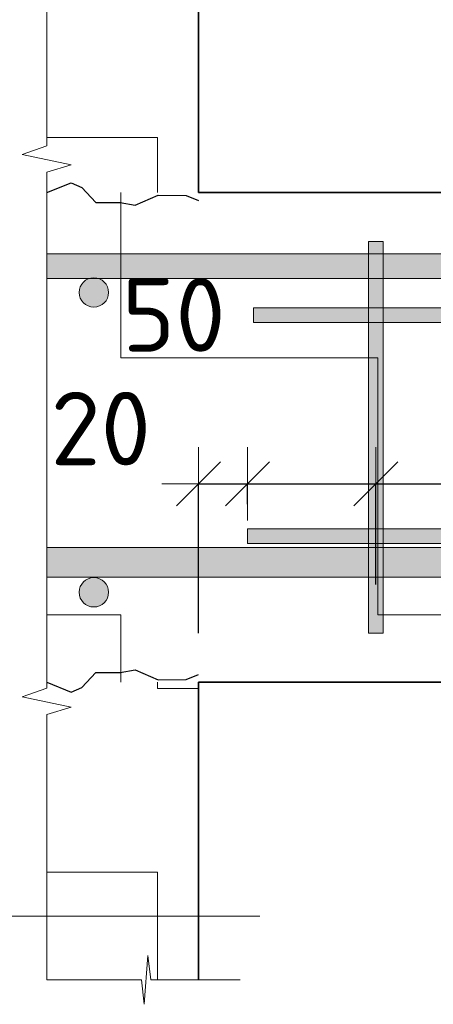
# Model space of a CAD drawing. Header units: metres. Extents: x -38 to 97, y -15 to 21.
# Tile 76 of 233: x 76.819 to 76.988, y 3.096 to 3.498. Entities that reach past the tile are written whole.
import ezdxf

# ---------------------------------------------------------------- set-up
doc = ezdxf.new("R2010")
doc.units = ezdxf.units.M
doc.header["$PDMODE"] = 65
for name, color, linetype, lineweight in [('XR$3$Размерная линия (1)', 7, 'Continuous', 13), ('XR$4$Размерная линия (1)', 7, 'Continuous', 13), ('XR$6$Размерная линия (1)', 7, 'Continuous', 13)]:
    doc.layers.add(name, color=color, linetype=linetype, lineweight=lineweight)
doc.styles.add('ISOCPEUR', font='txt')
doc.dimstyles.new('DIMSTYLE_23', dxfattribs={"dimtxt": 0.03, "dimasz": 0.03, "dimexe": 0, "dimexo": 0, "dimgap": 0.015, "dimtad": 2, "dimdec": 0, "dimlfac": 1000, "dimrnd": 5, "dimzin": 12, "dimdsep": 46, "dimtxsty": 'ISOCPEUR', "dimblk1": 'ALL_ML_STRICH', "dimblk2": 'ALL_ML_STRICH', "dimsah": 1, "dimcen": 0, "dimclrd": 7, "dimclre": 256, "dimclrt": 7, "dimadec": 0, "dimazin": 0, "dimtfac": 1, "dimtdec": 0, "dimtix": 1, "dimtmove": 2, "dimatfit": 3, "dimfxl": 0, "dimtvp": 1.2, "dimtzin": 0, "dimlwd": 0, "dimlwe": -3, "dimarcsym": 0})
doc.dimstyles.new('DIMSTYLE_24', dxfattribs={"dimtxt": 0.03, "dimasz": 0.03, "dimexe": 0, "dimexo": 0, "dimgap": 0.015, "dimtad": 2, "dimdec": 0, "dimlfac": 1000, "dimrnd": 5, "dimzin": 12, "dimdsep": 46, "dimtxsty": 'ISOCPEUR', "dimblk1": 'ALL_ML_STRICH', "dimblk2": 'ALL_ML_STRICH', "dimsah": 1, "dimcen": 0, "dimclrd": 7, "dimclre": 256, "dimclrt": 7, "dimadec": 0, "dimazin": 0, "dimtfac": 1, "dimtdec": 0, "dimtix": 1, "dimtmove": 2, "dimatfit": 3, "dimfxl": 0, "dimtzin": 0, "dimlwd": 0, "dimlwe": -3, "dimarcsym": 0})
pattern_1 = [(0, (0.15, 0.15), (0.075, 0.075), [0.075, -0.075]), (90, (0.15, 0.15), (-0.075, 0.075), [0.075, -0.075])]
pattern_2 = [(0, (0.21, 0.21), (0.105, 0.105), [0.105, -0.105]), (90, (0.21, 0.21), (-0.105, 0.105), [0.105, -0.105])]

# ---------------------------------------------------------------- blocks, each defined once
blk = doc.blocks.new('ЭЛЕМЕНТ_УЗОРА_9')
at = {"color": 7, "linetype": 'Continuous', "lineweight": 13, "transparency": 33554687}
for points in [[(76.82986, 3.32759), (76.82986, 3.43592), (76.83986, 3.43902), (76.81986, 3.44323), (76.82986, 3.44678), (76.82986, 3.54913)], [(76.82986, 3.10605), (76.82986, 3.21438), (76.83986, 3.21748), (76.81986, 3.22169), (76.82986, 3.22524), (76.82986, 3.32759)]]:
    blk.add_lwpolyline(points, dxfattribs=at)
blk = doc.blocks.new('СЛОЖНЫЙ_ОБЪЕКТ_30')
at = {"linetype": 'Continuous', "lineweight": 13, "transparency": 33554687}
blk.add_hatch(color=7, dxfattribs=at).paths.add_polyline_path([(77.27536, 3.27059), (76.82986, 3.27059), (76.82986, 3.28259), (77.27536, 3.28259)], flags=16)
at = {"color": 7, "linetype": 'Continuous', "lineweight": 13, "transparency": 33554687}
blk.add_lwpolyline([(77.27536, 3.27059), (76.82986, 3.27059), (76.82986, 3.28259), (77.27536, 3.28259), (77.27536, 3.27059)], close=True, dxfattribs=at)
blk = doc.blocks.new('СЛОЖНЫЙ_ОБЪЕКТ_31')
at = {"linetype": 'Continuous', "lineweight": 13, "transparency": 33554687}
blk.add_hatch(color=7, dxfattribs=at).paths.add_polyline_path([(77.27536, 3.39259), (76.82986, 3.39259), (76.82986, 3.40259), (77.27536, 3.40259)], flags=16)
at = {"color": 7, "linetype": 'Continuous', "lineweight": 13, "transparency": 33554687}
blk.add_lwpolyline([(77.27536, 3.39259), (76.82986, 3.39259), (76.82986, 3.40259), (77.27536, 3.40259), (77.27536, 3.39259)], close=True, dxfattribs=at)
blk = doc.blocks.new('ЭЛЕМЕНТ_УЗОРА_12')
at = {"color": 7, "linetype": 'Continuous', "lineweight": 13, "transparency": 33554687}
blk.add_line((76.90886, 3.10605), (76.90886, 3.10605), dxfattribs=at)
blk.add_lwpolyline([(76.82986, 3.10605), (76.86849, 3.10605), (76.8696, 3.09605), (76.8711, 3.11605), (76.87236, 3.10605), (76.90886, 3.10605)], dxfattribs=at)
blk = doc.blocks.new('СЛОЖНЫЙ_ОБЪЕКТ_32')
at = {"linetype": 'Continuous', "lineweight": 13, "true_color": 0xababab, "transparency": 33554687}
blk.add_hatch(color=253, dxfattribs=at).paths.add_polyline_path([(76.9613, 3.24759), (76.9613, 3.40759), (76.9673, 3.40759), (76.9673, 3.24759)], flags=16)
at = {"color": 7, "linetype": 'Continuous', "lineweight": 13, "transparency": 33554687}
blk.add_lwpolyline([(76.9613, 3.24759), (76.9613, 3.40759), (76.9673, 3.40759), (76.9673, 3.24759), (76.9613, 3.24759)], close=True, dxfattribs=at)
blk = doc.blocks.new('СЛОЖНЫЙ_ОБЪЕКТ_36')
at = {"linetype": 'Continuous', "lineweight": 13, "true_color": 0xababab, "transparency": 33554687}
blk.add_hatch(color=253, dxfattribs=at).paths.add_polyline_path([(77.2393, 3.38059), (76.9143, 3.38059), (76.9143, 3.37459), (77.2393, 3.37459)])
at = {"color": 7, "linetype": 'Continuous', "lineweight": 13, "transparency": 33554687}
blk.add_lwpolyline([(77.2393, 3.38059), (76.9143, 3.38059), (76.9143, 3.37459), (77.2393, 3.37459), (77.2393, 3.38059)], close=True, dxfattribs=at)
blk = doc.blocks.new('СЛОЖНЫЙ_ОБЪЕКТ_37')
at = {"linetype": 'Continuous', "lineweight": 13, "true_color": 0xababab, "transparency": 33554687}
blk.add_hatch(color=253, dxfattribs=at).paths.add_polyline_path([(77.23686, 3.29029), (76.91186, 3.29029), (76.91186, 3.28429), (77.23686, 3.28429)])
at = {"color": 7, "linetype": 'Continuous', "lineweight": 13, "transparency": 33554687}
blk.add_lwpolyline([(77.23686, 3.29029), (76.91186, 3.29029), (76.91186, 3.28429), (77.23686, 3.28429), (77.23686, 3.29029)], close=True, dxfattribs=at)
blk = doc.blocks.new('ALL_ML_STRICH')
at = {"color": 0, "linetype": 'ByBlock', "lineweight": -2}
for p, q in [((0, -0.5), (0, 0.5)), ((-0.3, -0.3), (0.3, 0.3)), ((-1, 0), (0.5, 0))]:
    blk.add_line(p, q, dxfattribs=at)
blk = doc.blocks.new('*D189')
at = {"layer": 'DEFPOINTS', "color": 7, "linetype": 'Continuous', "lineweight": 13, "transparency": 33554687}
for p in [(76.89186, 3.30861), (76.91186, 3.28029), (76.89186, 3.22759)]:
    blk.add_point(p, dxfattribs=at)
at = {"layer": 'XR$3$Размерная линия (1)', "color": 9, "linetype": 'Continuous', "lineweight": -2, "true_color": 0xc7c7c7, "transparency": 33554687}
for p, q in [((76.89186, 3.24759), (76.89186, 3.30861)), ((76.91186, 3.30029), (76.91186, 3.30861))]:
    blk.add_line(p, q, dxfattribs=at)
at = {"layer": 'XR$3$Размерная линия (1)', "color": 7, "linetype": 'Continuous', "lineweight": -2, "transparency": 33554687}
blk.add_line((76.89186, 3.30861), (76.91186, 3.30861), dxfattribs=at)
at = {"layer": 'XR$3$Размерная линия (1)', "color": 7, "linetype": 'Continuous', "lineweight": 13, "transparency": 33554687, "xscale": 0.03, "yscale": 0.03, "zscale": 0.03, "rotation": 180}
blk.add_blockref('ALL_ML_STRICH', (76.89186, 3.30861), dxfattribs=at)
at = {"layer": 'XR$3$Размерная линия (1)', "color": 7, "linetype": 'Continuous', "lineweight": 13, "transparency": 33554687, "xscale": 0.03, "yscale": 0.03, "zscale": 0.03}
blk.add_blockref('ALL_ML_STRICH', (76.91186, 3.30861), dxfattribs=at)
at = {"layer": 'XR$3$Размерная линия (1)', "color": 7, "linetype": 'Continuous', "lineweight": 13, "transparency": 33554687, "insert": (76.85189, 3.33123), "char_height": 0.03, "width": 0.06, "attachment_point": 5, "style": 'ISOCPEUR'}
blk.add_mtext('\\A1;{20}', dxfattribs=at)
blk = doc.blocks.new('*D190')
at = {"layer": 'DEFPOINTS', "color": 7, "linetype": 'Continuous', "lineweight": 13, "transparency": 33554687}
for p in [(76.91186, 3.30861), (76.91186, 3.28029), (76.9643, 3.24759)]:
    blk.add_point(p, dxfattribs=at)
at = {"layer": 'XR$3$Размерная линия (1)', "color": 9, "linetype": 'Continuous', "lineweight": -2, "true_color": 0xc7c7c7, "transparency": 33554687}
for p, q in [((76.91186, 3.30029), (76.91186, 3.30861)), ((76.9643, 3.26759), (76.9643, 3.30861))]:
    blk.add_line(p, q, dxfattribs=at)
at = {"layer": 'XR$3$Размерная линия (1)', "color": 7, "linetype": 'Continuous', "lineweight": -2, "transparency": 33554687}
blk.add_line((76.91186, 3.30861), (76.9643, 3.30861), dxfattribs=at)
at = {"layer": 'XR$3$Размерная линия (1)', "color": 7, "linetype": 'Continuous', "lineweight": 13, "transparency": 33554687, "xscale": 0.03, "yscale": 0.03, "zscale": 0.03, "rotation": 180}
blk.add_blockref('ALL_ML_STRICH', (76.91186, 3.30861), dxfattribs=at)
at = {"layer": 'XR$3$Размерная линия (1)', "color": 7, "linetype": 'Continuous', "lineweight": 13, "transparency": 33554687, "xscale": 0.03, "yscale": 0.03, "zscale": 0.03}
blk.add_blockref('ALL_ML_STRICH', (76.9643, 3.30861), dxfattribs=at)
at = {"layer": 'XR$3$Размерная линия (1)', "color": 7, "linetype": 'Continuous', "lineweight": 13, "transparency": 33554687, "insert": (76.88172, 3.37766), "char_height": 0.03, "width": 0.06, "attachment_point": 5, "style": 'ISOCPEUR'}
blk.add_mtext('\\A1;{50}', dxfattribs=at)
blk = doc.blocks.new('*D191')
at = {"layer": 'DEFPOINTS', "color": 7, "linetype": 'Continuous', "lineweight": 13, "transparency": 33554687}
for p in [(76.9643, 3.30861), (76.9643, 3.24759), (77.1893, 3.24759)]:
    blk.add_point(p, dxfattribs=at)
at = {"layer": 'XR$3$Размерная линия (1)', "color": 9, "linetype": 'Continuous', "lineweight": -2, "true_color": 0xc7c7c7, "transparency": 33554687}
for p, q in [((76.9643, 3.26759), (76.9643, 3.30861)), ((77.1893, 3.26759), (77.1893, 3.30861))]:
    blk.add_line(p, q, dxfattribs=at)
at = {"layer": 'XR$3$Размерная линия (1)', "color": 7, "linetype": 'Continuous', "lineweight": -2, "transparency": 33554687}
blk.add_line((76.9643, 3.30861), (77.1893, 3.30861), dxfattribs=at)
at = {"layer": 'XR$3$Размерная линия (1)', "color": 7, "linetype": 'Continuous', "lineweight": 13, "transparency": 33554687, "xscale": 0.03, "yscale": 0.03, "zscale": 0.03, "rotation": 180}
blk.add_blockref('ALL_ML_STRICH', (76.9643, 3.30861), dxfattribs=at)
at = {"layer": 'XR$3$Размерная линия (1)', "color": 7, "linetype": 'Continuous', "lineweight": 13, "transparency": 33554687, "xscale": 0.03, "yscale": 0.03, "zscale": 0.03}
blk.add_blockref('ALL_ML_STRICH', (77.1893, 3.30861), dxfattribs=at)
at = {"layer": 'XR$3$Размерная линия (1)', "color": 7, "linetype": 'Continuous', "lineweight": 13, "transparency": 33554687, "insert": (76.9943, 3.34611), "char_height": 0.03, "width": 0.0015, "attachment_point": 1, "line_spacing_factor": 0.60241, "style": 'ISOCPEUR'}
blk.add_mtext('3х75=225', dxfattribs=at)
blk = doc.blocks.new('ЭЛЕМЕНТ_УЗОРА_22')
at = {"color": 7, "linetype": 'Continuous', "lineweight": 13, "transparency": 33554687}
for points in [[(76.82986, 3.32759), (76.82986, 3.43592), (76.83986, 3.43902), (76.81986, 3.44323), (76.82986, 3.44678), (76.82986, 3.54913)], [(76.82986, 3.10605), (76.82986, 3.21438), (76.83986, 3.21748), (76.81986, 3.22169), (76.82986, 3.22524), (76.82986, 3.32759)]]:
    blk.add_lwpolyline(points, dxfattribs=at)
blk = doc.blocks.new('СЛОЖНЫЙ_ОБЪЕКТ_71')
at = {"linetype": 'Continuous', "lineweight": 13, "transparency": 33554687}
blk.add_hatch(color=7, dxfattribs=at).paths.add_polyline_path([(77.27536, 3.27059), (76.82986, 3.27059), (76.82986, 3.28259), (77.27536, 3.28259)], flags=16)
at = {"color": 7, "linetype": 'Continuous', "lineweight": 13, "transparency": 33554687}
blk.add_lwpolyline([(77.27536, 3.27059), (76.82986, 3.27059), (76.82986, 3.28259), (77.27536, 3.28259), (77.27536, 3.27059)], close=True, dxfattribs=at)
blk = doc.blocks.new('СЛОЖНЫЙ_ОБЪЕКТ_72')
at = {"linetype": 'Continuous', "lineweight": 13, "transparency": 33554687}
blk.add_hatch(color=7, dxfattribs=at).paths.add_polyline_path([(77.27536, 3.39259), (76.82986, 3.39259), (76.82986, 3.40259), (77.27536, 3.40259)], flags=16)
at = {"color": 7, "linetype": 'Continuous', "lineweight": 13, "transparency": 33554687}
blk.add_lwpolyline([(77.27536, 3.39259), (76.82986, 3.39259), (76.82986, 3.40259), (77.27536, 3.40259), (77.27536, 3.39259)], close=True, dxfattribs=at)
blk = doc.blocks.new('ЭЛЕМЕНТ_УЗОРА_25')
at = {"color": 7, "linetype": 'Continuous', "lineweight": 13, "transparency": 33554687}
blk.add_line((76.90886, 3.10605), (76.90886, 3.10605), dxfattribs=at)
blk.add_lwpolyline([(76.82986, 3.10605), (76.86849, 3.10605), (76.8696, 3.09605), (76.8711, 3.11605), (76.87236, 3.10605), (76.90886, 3.10605)], dxfattribs=at)
blk = doc.blocks.new('СЛОЖНЫЙ_ОБЪЕКТ_73')
at = {"linetype": 'Continuous', "lineweight": 13, "true_color": 0xababab, "transparency": 33554687}
blk.add_hatch(color=253, dxfattribs=at).paths.add_polyline_path([(76.9613, 3.24759), (76.9613, 3.40759), (76.9673, 3.40759), (76.9673, 3.24759)], flags=16)
at = {"color": 7, "linetype": 'Continuous', "lineweight": 13, "transparency": 33554687}
blk.add_lwpolyline([(76.9613, 3.24759), (76.9613, 3.40759), (76.9673, 3.40759), (76.9673, 3.24759), (76.9613, 3.24759)], close=True, dxfattribs=at)
blk = doc.blocks.new('СЛОЖНЫЙ_ОБЪЕКТ_77')
at = {"linetype": 'Continuous', "lineweight": 13, "true_color": 0xababab, "transparency": 33554687}
blk.add_hatch(color=253, dxfattribs=at).paths.add_polyline_path([(77.2393, 3.38059), (76.9143, 3.38059), (76.9143, 3.37459), (77.2393, 3.37459)])
at = {"color": 7, "linetype": 'Continuous', "lineweight": 13, "transparency": 33554687}
blk.add_lwpolyline([(77.2393, 3.38059), (76.9143, 3.38059), (76.9143, 3.37459), (77.2393, 3.37459), (77.2393, 3.38059)], close=True, dxfattribs=at)
blk = doc.blocks.new('СЛОЖНЫЙ_ОБЪЕКТ_78')
at = {"linetype": 'Continuous', "lineweight": 13, "true_color": 0xababab, "transparency": 33554687}
blk.add_hatch(color=253, dxfattribs=at).paths.add_polyline_path([(77.23686, 3.29029), (76.91186, 3.29029), (76.91186, 3.28429), (77.23686, 3.28429)])
at = {"color": 7, "linetype": 'Continuous', "lineweight": 13, "transparency": 33554687}
blk.add_lwpolyline([(77.23686, 3.29029), (76.91186, 3.29029), (76.91186, 3.28429), (77.23686, 3.28429), (77.23686, 3.29029)], close=True, dxfattribs=at)
blk = doc.blocks.new('*D462')
at = {"layer": 'DEFPOINTS', "color": 7, "linetype": 'Continuous', "lineweight": 13, "transparency": 33554687}
for p in [(76.89186, 3.30861), (76.91186, 3.28029), (76.89186, 3.22759)]:
    blk.add_point(p, dxfattribs=at)
at = {"layer": 'XR$4$Размерная линия (1)', "color": 9, "linetype": 'Continuous', "lineweight": -2, "true_color": 0xc7c7c7, "transparency": 33554687}
for p, q in [((76.89186, 3.24759), (76.89186, 3.30861)), ((76.91186, 3.30029), (76.91186, 3.30861))]:
    blk.add_line(p, q, dxfattribs=at)
at = {"layer": 'XR$4$Размерная линия (1)', "color": 7, "linetype": 'Continuous', "lineweight": -2, "transparency": 33554687}
blk.add_line((76.89186, 3.30861), (76.91186, 3.30861), dxfattribs=at)
at = {"layer": 'XR$4$Размерная линия (1)', "color": 7, "linetype": 'Continuous', "lineweight": 13, "transparency": 33554687, "xscale": 0.03, "yscale": 0.03, "zscale": 0.03, "rotation": 180}
blk.add_blockref('ALL_ML_STRICH', (76.89186, 3.30861), dxfattribs=at)
at = {"layer": 'XR$4$Размерная линия (1)', "color": 7, "linetype": 'Continuous', "lineweight": 13, "transparency": 33554687, "xscale": 0.03, "yscale": 0.03, "zscale": 0.03}
blk.add_blockref('ALL_ML_STRICH', (76.91186, 3.30861), dxfattribs=at)
at = {"layer": 'XR$4$Размерная линия (1)', "color": 7, "linetype": 'Continuous', "lineweight": 13, "transparency": 33554687, "insert": (76.85189, 3.33123), "char_height": 0.03, "width": 0.06, "attachment_point": 5, "style": 'ISOCPEUR'}
blk.add_mtext('\\A1;{20}', dxfattribs=at)
blk = doc.blocks.new('*D463')
at = {"layer": 'DEFPOINTS', "color": 7, "linetype": 'Continuous', "lineweight": 13, "transparency": 33554687}
for p in [(76.91186, 3.30861), (76.91186, 3.28029), (76.9643, 3.24759)]:
    blk.add_point(p, dxfattribs=at)
at = {"layer": 'XR$4$Размерная линия (1)', "color": 9, "linetype": 'Continuous', "lineweight": -2, "true_color": 0xc7c7c7, "transparency": 33554687}
for p, q in [((76.91186, 3.30029), (76.91186, 3.30861)), ((76.9643, 3.26759), (76.9643, 3.30861))]:
    blk.add_line(p, q, dxfattribs=at)
at = {"layer": 'XR$4$Размерная линия (1)', "color": 7, "linetype": 'Continuous', "lineweight": -2, "transparency": 33554687}
blk.add_line((76.91186, 3.30861), (76.9643, 3.30861), dxfattribs=at)
at = {"layer": 'XR$4$Размерная линия (1)', "color": 7, "linetype": 'Continuous', "lineweight": 13, "transparency": 33554687, "xscale": 0.03, "yscale": 0.03, "zscale": 0.03, "rotation": 180}
blk.add_blockref('ALL_ML_STRICH', (76.91186, 3.30861), dxfattribs=at)
at = {"layer": 'XR$4$Размерная линия (1)', "color": 7, "linetype": 'Continuous', "lineweight": 13, "transparency": 33554687, "xscale": 0.03, "yscale": 0.03, "zscale": 0.03}
blk.add_blockref('ALL_ML_STRICH', (76.9643, 3.30861), dxfattribs=at)
at = {"layer": 'XR$4$Размерная линия (1)', "color": 7, "linetype": 'Continuous', "lineweight": 13, "transparency": 33554687, "insert": (76.88172, 3.37766), "char_height": 0.03, "width": 0.06, "attachment_point": 5, "style": 'ISOCPEUR'}
blk.add_mtext('\\A1;{50}', dxfattribs=at)
blk = doc.blocks.new('*D464')
at = {"layer": 'DEFPOINTS', "color": 7, "linetype": 'Continuous', "lineweight": 13, "transparency": 33554687}
for p in [(76.9643, 3.30861), (76.9643, 3.24759), (77.1893, 3.24759)]:
    blk.add_point(p, dxfattribs=at)
at = {"layer": 'XR$4$Размерная линия (1)', "color": 9, "linetype": 'Continuous', "lineweight": -2, "true_color": 0xc7c7c7, "transparency": 33554687}
for p, q in [((76.9643, 3.26759), (76.9643, 3.30861)), ((77.1893, 3.26759), (77.1893, 3.30861))]:
    blk.add_line(p, q, dxfattribs=at)
at = {"layer": 'XR$4$Размерная линия (1)', "color": 7, "linetype": 'Continuous', "lineweight": -2, "transparency": 33554687}
blk.add_line((76.9643, 3.30861), (77.1893, 3.30861), dxfattribs=at)
at = {"layer": 'XR$4$Размерная линия (1)', "color": 7, "linetype": 'Continuous', "lineweight": 13, "transparency": 33554687, "xscale": 0.03, "yscale": 0.03, "zscale": 0.03, "rotation": 180}
blk.add_blockref('ALL_ML_STRICH', (76.9643, 3.30861), dxfattribs=at)
at = {"layer": 'XR$4$Размерная линия (1)', "color": 7, "linetype": 'Continuous', "lineweight": 13, "transparency": 33554687, "xscale": 0.03, "yscale": 0.03, "zscale": 0.03}
blk.add_blockref('ALL_ML_STRICH', (77.1893, 3.30861), dxfattribs=at)
at = {"layer": 'XR$4$Размерная линия (1)', "color": 7, "linetype": 'Continuous', "lineweight": 13, "transparency": 33554687, "insert": (76.9943, 3.34611), "char_height": 0.03, "width": 0.0015, "attachment_point": 1, "line_spacing_factor": 0.60241, "style": 'ISOCPEUR'}
blk.add_mtext('3х75=225', dxfattribs=at)
blk = doc.blocks.new('ЭЛЕМЕНТ_УЗОРА_37')
at = {"color": 7, "linetype": 'Continuous', "lineweight": 13, "transparency": 33554687}
for points in [[(76.82986, 3.32759), (76.82986, 3.43592), (76.83986, 3.43902), (76.81986, 3.44323), (76.82986, 3.44678), (76.82986, 3.54913)], [(76.82986, 3.10605), (76.82986, 3.21438), (76.83986, 3.21748), (76.81986, 3.22169), (76.82986, 3.22524), (76.82986, 3.32759)]]:
    blk.add_lwpolyline(points, dxfattribs=at)
blk = doc.blocks.new('СЛОЖНЫЙ_ОБЪЕКТ_110')
at = {"linetype": 'Continuous', "lineweight": 13, "transparency": 33554687}
blk.add_hatch(color=7, dxfattribs=at).paths.add_polyline_path([(77.27536, 3.27059), (76.82986, 3.27059), (76.82986, 3.28259), (77.27536, 3.28259)], flags=16)
at = {"color": 7, "linetype": 'Continuous', "lineweight": 13, "transparency": 33554687}
blk.add_lwpolyline([(77.27536, 3.27059), (76.82986, 3.27059), (76.82986, 3.28259), (77.27536, 3.28259), (77.27536, 3.27059)], close=True, dxfattribs=at)
blk = doc.blocks.new('СЛОЖНЫЙ_ОБЪЕКТ_111')
at = {"linetype": 'Continuous', "lineweight": 13, "transparency": 33554687}
blk.add_hatch(color=7, dxfattribs=at).paths.add_polyline_path([(77.27536, 3.39259), (76.82986, 3.39259), (76.82986, 3.40259), (77.27536, 3.40259)], flags=16)
at = {"color": 7, "linetype": 'Continuous', "lineweight": 13, "transparency": 33554687}
blk.add_lwpolyline([(77.27536, 3.39259), (76.82986, 3.39259), (76.82986, 3.40259), (77.27536, 3.40259), (77.27536, 3.39259)], close=True, dxfattribs=at)
blk = doc.blocks.new('ЭЛЕМЕНТ_УЗОРА_40')
at = {"color": 7, "linetype": 'Continuous', "lineweight": 13, "transparency": 33554687}
blk.add_line((76.90886, 3.10605), (76.90886, 3.10605), dxfattribs=at)
blk.add_lwpolyline([(76.82986, 3.10605), (76.86849, 3.10605), (76.8696, 3.09605), (76.8711, 3.11605), (76.87236, 3.10605), (76.90886, 3.10605)], dxfattribs=at)
blk = doc.blocks.new('СЛОЖНЫЙ_ОБЪЕКТ_112')
at = {"linetype": 'Continuous', "lineweight": 13, "true_color": 0xababab, "transparency": 33554687}
blk.add_hatch(color=253, dxfattribs=at).paths.add_polyline_path([(76.9613, 3.24759), (76.9613, 3.40759), (76.9673, 3.40759), (76.9673, 3.24759)], flags=16)
at = {"color": 7, "linetype": 'Continuous', "lineweight": 13, "transparency": 33554687}
blk.add_lwpolyline([(76.9613, 3.24759), (76.9613, 3.40759), (76.9673, 3.40759), (76.9673, 3.24759), (76.9613, 3.24759)], close=True, dxfattribs=at)
blk = doc.blocks.new('СЛОЖНЫЙ_ОБЪЕКТ_116')
at = {"linetype": 'Continuous', "lineweight": 13, "true_color": 0xababab, "transparency": 33554687}
blk.add_hatch(color=253, dxfattribs=at).paths.add_polyline_path([(77.2393, 3.38059), (76.9143, 3.38059), (76.9143, 3.37459), (77.2393, 3.37459)])
at = {"color": 7, "linetype": 'Continuous', "lineweight": 13, "transparency": 33554687}
blk.add_lwpolyline([(77.2393, 3.38059), (76.9143, 3.38059), (76.9143, 3.37459), (77.2393, 3.37459), (77.2393, 3.38059)], close=True, dxfattribs=at)
blk = doc.blocks.new('СЛОЖНЫЙ_ОБЪЕКТ_117')
at = {"linetype": 'Continuous', "lineweight": 13, "true_color": 0xababab, "transparency": 33554687}
blk.add_hatch(color=253, dxfattribs=at).paths.add_polyline_path([(77.23686, 3.29029), (76.91186, 3.29029), (76.91186, 3.28429), (77.23686, 3.28429)])
at = {"color": 7, "linetype": 'Continuous', "lineweight": 13, "transparency": 33554687}
blk.add_lwpolyline([(77.23686, 3.29029), (76.91186, 3.29029), (76.91186, 3.28429), (77.23686, 3.28429), (77.23686, 3.29029)], close=True, dxfattribs=at)
blk = doc.blocks.new('*D911')
at = {"layer": 'DEFPOINTS', "color": 7, "linetype": 'Continuous', "lineweight": 13, "transparency": 33554687}
for p in [(76.89186, 3.30861), (76.91186, 3.28029), (76.89186, 3.22759)]:
    blk.add_point(p, dxfattribs=at)
at = {"layer": 'XR$6$Размерная линия (1)', "color": 9, "linetype": 'Continuous', "lineweight": -2, "true_color": 0xc7c7c7, "transparency": 33554687}
for p, q in [((76.89186, 3.24759), (76.89186, 3.30861)), ((76.91186, 3.30029), (76.91186, 3.30861))]:
    blk.add_line(p, q, dxfattribs=at)
at = {"layer": 'XR$6$Размерная линия (1)', "color": 7, "linetype": 'Continuous', "lineweight": -2, "transparency": 33554687}
blk.add_line((76.89186, 3.30861), (76.91186, 3.30861), dxfattribs=at)
at = {"layer": 'XR$6$Размерная линия (1)', "color": 7, "linetype": 'Continuous', "lineweight": 13, "transparency": 33554687, "xscale": 0.03, "yscale": 0.03, "zscale": 0.03, "rotation": 180}
blk.add_blockref('ALL_ML_STRICH', (76.89186, 3.30861), dxfattribs=at)
at = {"layer": 'XR$6$Размерная линия (1)', "color": 7, "linetype": 'Continuous', "lineweight": 13, "transparency": 33554687, "xscale": 0.03, "yscale": 0.03, "zscale": 0.03}
blk.add_blockref('ALL_ML_STRICH', (76.91186, 3.30861), dxfattribs=at)
at = {"layer": 'XR$6$Размерная линия (1)', "color": 7, "linetype": 'Continuous', "lineweight": 13, "transparency": 33554687, "insert": (76.85189, 3.33123), "char_height": 0.03, "width": 0.06, "attachment_point": 5, "style": 'ISOCPEUR'}
blk.add_mtext('\\A1;{20}', dxfattribs=at)
blk = doc.blocks.new('*D912')
at = {"layer": 'DEFPOINTS', "color": 7, "linetype": 'Continuous', "lineweight": 13, "transparency": 33554687}
for p in [(76.91186, 3.30861), (76.91186, 3.28029), (76.9643, 3.24759)]:
    blk.add_point(p, dxfattribs=at)
at = {"layer": 'XR$6$Размерная линия (1)', "color": 9, "linetype": 'Continuous', "lineweight": -2, "true_color": 0xc7c7c7, "transparency": 33554687}
for p, q in [((76.91186, 3.30029), (76.91186, 3.30861)), ((76.9643, 3.26759), (76.9643, 3.30861))]:
    blk.add_line(p, q, dxfattribs=at)
at = {"layer": 'XR$6$Размерная линия (1)', "color": 7, "linetype": 'Continuous', "lineweight": -2, "transparency": 33554687}
blk.add_line((76.91186, 3.30861), (76.9643, 3.30861), dxfattribs=at)
at = {"layer": 'XR$6$Размерная линия (1)', "color": 7, "linetype": 'Continuous', "lineweight": 13, "transparency": 33554687, "xscale": 0.03, "yscale": 0.03, "zscale": 0.03, "rotation": 180}
blk.add_blockref('ALL_ML_STRICH', (76.91186, 3.30861), dxfattribs=at)
at = {"layer": 'XR$6$Размерная линия (1)', "color": 7, "linetype": 'Continuous', "lineweight": 13, "transparency": 33554687, "xscale": 0.03, "yscale": 0.03, "zscale": 0.03}
blk.add_blockref('ALL_ML_STRICH', (76.9643, 3.30861), dxfattribs=at)
at = {"layer": 'XR$6$Размерная линия (1)', "color": 7, "linetype": 'Continuous', "lineweight": 13, "transparency": 33554687, "insert": (76.88172, 3.37766), "char_height": 0.03, "width": 0.06, "attachment_point": 5, "style": 'ISOCPEUR'}
blk.add_mtext('\\A1;{50}', dxfattribs=at)
blk = doc.blocks.new('*D913')
at = {"layer": 'DEFPOINTS', "color": 7, "linetype": 'Continuous', "lineweight": 13, "transparency": 33554687}
for p in [(76.9643, 3.30861), (76.9643, 3.24759), (77.1893, 3.24759)]:
    blk.add_point(p, dxfattribs=at)
at = {"layer": 'XR$6$Размерная линия (1)', "color": 9, "linetype": 'Continuous', "lineweight": -2, "true_color": 0xc7c7c7, "transparency": 33554687}
for p, q in [((76.9643, 3.26759), (76.9643, 3.30861)), ((77.1893, 3.26759), (77.1893, 3.30861))]:
    blk.add_line(p, q, dxfattribs=at)
at = {"layer": 'XR$6$Размерная линия (1)', "color": 7, "linetype": 'Continuous', "lineweight": -2, "transparency": 33554687}
blk.add_line((76.9643, 3.30861), (77.1893, 3.30861), dxfattribs=at)
at = {"layer": 'XR$6$Размерная линия (1)', "color": 7, "linetype": 'Continuous', "lineweight": 13, "transparency": 33554687, "xscale": 0.03, "yscale": 0.03, "zscale": 0.03, "rotation": 180}
blk.add_blockref('ALL_ML_STRICH', (76.9643, 3.30861), dxfattribs=at)
at = {"layer": 'XR$6$Размерная линия (1)', "color": 7, "linetype": 'Continuous', "lineweight": 13, "transparency": 33554687, "xscale": 0.03, "yscale": 0.03, "zscale": 0.03}
blk.add_blockref('ALL_ML_STRICH', (77.1893, 3.30861), dxfattribs=at)
at = {"layer": 'XR$6$Размерная линия (1)', "color": 7, "linetype": 'Continuous', "lineweight": 13, "transparency": 33554687, "insert": (76.9943, 3.34611), "char_height": 0.03, "width": 0.0015, "attachment_point": 1, "line_spacing_factor": 0.60241, "style": 'ISOCPEUR'}
blk.add_mtext('3х75=225', dxfattribs=at)

msp = doc.modelspace()

# ---------------------------------------------------------------- hatches: boundary and pattern name
at = {"linetype": 'Continuous', "lineweight": 13, "transparency": 33554687}
h = msp.add_hatch(dxfattribs=at)
h.set_pattern_fill('____', scale=0.075, style=0, pattern_type=2)
h.set_pattern_definition(pattern_1)
h.paths.add_polyline_path([(76.89186, 3.42759), (76.89186, 3.54913), (76.82986, 3.54913), (76.82986, 3.42759)], flags=0)
h = msp.add_hatch(dxfattribs=at)
h.set_pattern_fill('____', scale=0.075, style=0, pattern_type=2)
h.set_pattern_definition(pattern_1)
h.paths.add_polyline_path([(76.89186, 3.42759), (76.89186, 3.54913), (76.82986, 3.54913), (76.82986, 3.42759)], flags=0)
h = msp.add_hatch(dxfattribs=at)
h.set_pattern_fill('____', scale=0.075, style=0, pattern_type=2)
h.set_pattern_definition(pattern_1)
h.paths.add_polyline_path([(76.89186, 3.42759), (76.89186, 3.54913), (76.82986, 3.54913), (76.82986, 3.42759)], flags=0)
h = msp.add_hatch(dxfattribs=at)
h.set_pattern_fill('____', scale=0.105, style=0, pattern_type=2)
h.set_pattern_definition(pattern_2)
h.paths.add_polyline_path([(76.82986, 3.42759), (76.82986, 3.22759), (77.27536, 3.22759), (77.27536, 3.42759)], flags=0)
h = msp.add_hatch(dxfattribs=at)
h.set_pattern_fill('____', scale=0.105, style=0, pattern_type=2)
h.set_pattern_definition(pattern_2)
h.paths.add_polyline_path([(76.82986, 3.42759), (76.82986, 3.22759), (77.27536, 3.22759), (77.27536, 3.42759)], flags=0)
h = msp.add_hatch(dxfattribs=at)
h.set_pattern_fill('____', scale=0.105, style=0, pattern_type=2)
h.set_pattern_definition(pattern_2)
h.paths.add_polyline_path([(76.82986, 3.42759), (76.82986, 3.22759), (77.27536, 3.22759), (77.27536, 3.42759)], flags=0)
for points in [[(76.85041, 3.39267), (76.84774, 3.39267), (76.84534, 3.39151), (76.84367, 3.38942), (76.84308, 3.38682), (76.84367, 3.38422), (76.84534, 3.38213), (76.84774, 3.38097), (76.85041, 3.38097), (76.85282, 3.38213), (76.85449, 3.38422), (76.85508, 3.38682), (76.85449, 3.38942), (76.85282, 3.39151)], [(76.85041, 3.39267), (76.84774, 3.39267), (76.84534, 3.39151), (76.84367, 3.38942), (76.84308, 3.38682), (76.84367, 3.38422), (76.84534, 3.38213), (76.84774, 3.38097), (76.85041, 3.38097), (76.85282, 3.38213), (76.85449, 3.38422), (76.85508, 3.38682), (76.85449, 3.38942), (76.85282, 3.39151)], [(76.85041, 3.39267), (76.84774, 3.39267), (76.84534, 3.39151), (76.84367, 3.38942), (76.84308, 3.38682), (76.84367, 3.38422), (76.84534, 3.38213), (76.84774, 3.38097), (76.85041, 3.38097), (76.85282, 3.38213), (76.85449, 3.38422), (76.85508, 3.38682), (76.85449, 3.38942), (76.85282, 3.39151)], [(76.85041, 3.2702), (76.84774, 3.2702), (76.84534, 3.26904), (76.84367, 3.26695), (76.84308, 3.26435), (76.84367, 3.26174), (76.84534, 3.25966), (76.84774, 3.2585), (76.85041, 3.2585), (76.85282, 3.25966), (76.85449, 3.26174), (76.85508, 3.26435), (76.85449, 3.26695), (76.85282, 3.26904)], [(76.85041, 3.2702), (76.84774, 3.2702), (76.84534, 3.26904), (76.84367, 3.26695), (76.84308, 3.26435), (76.84367, 3.26174), (76.84534, 3.25966), (76.84774, 3.2585), (76.85041, 3.2585), (76.85282, 3.25966), (76.85449, 3.26174), (76.85508, 3.26435), (76.85449, 3.26695), (76.85282, 3.26904)], [(76.85041, 3.2702), (76.84774, 3.2702), (76.84534, 3.26904), (76.84367, 3.26695), (76.84308, 3.26435), (76.84367, 3.26174), (76.84534, 3.25966), (76.84774, 3.2585), (76.85041, 3.2585), (76.85282, 3.25966), (76.85449, 3.26174), (76.85508, 3.26435), (76.85449, 3.26695), (76.85282, 3.26904)]]:
    msp.add_hatch(color=7, dxfattribs=at).paths.add_polyline_path(points)
h = msp.add_hatch(dxfattribs=at)
h.set_pattern_fill('____', scale=0.075, style=0, pattern_type=2)
h.set_pattern_definition(pattern_1)
h.paths.add_polyline_path([(76.89186, 3.22759), (76.82986, 3.22759), (76.82986, 3.10605), (76.89186, 3.10605)], flags=0)
h = msp.add_hatch(dxfattribs=at)
h.set_pattern_fill('____', scale=0.075, style=0, pattern_type=2)
h.set_pattern_definition(pattern_1)
h.paths.add_polyline_path([(76.89186, 3.22759), (76.82986, 3.22759), (76.82986, 3.10605), (76.89186, 3.10605)], flags=0)
h = msp.add_hatch(dxfattribs=at)
h.set_pattern_fill('____', scale=0.075, style=0, pattern_type=2)
h.set_pattern_definition(pattern_1)
h.paths.add_polyline_path([(76.89186, 3.22759), (76.82986, 3.22759), (76.82986, 3.10605), (76.89186, 3.10605)], flags=0)

# ---------------------------------------------------------------- linework, layer by layer
at = {"color": 7, "linetype": 'Continuous', "lineweight": 35, "transparency": 33554687}
for p, q in [((76.89186, 3.42759), (76.89186, 3.54913)), ((76.89186, 3.42759), (76.89186, 3.54913)), ((76.89186, 3.42759), (76.89186, 3.54913)), ((77.27536, 3.42759), (76.89186, 3.42759)), ((77.27536, 3.42759), (76.89186, 3.42759)), ((77.27536, 3.42759), (76.89186, 3.42759)), ((76.89186, 3.22759), (76.89186, 3.10605)), ((76.89186, 3.22759), (77.27536, 3.22759)), ((76.89186, 3.22759), (76.89186, 3.10605)), ((76.89186, 3.22759), (77.27536, 3.22759)), ((76.89186, 3.22759), (76.89186, 3.10605)), ((76.89186, 3.22759), (77.27536, 3.22759))]:
    msp.add_line(p, q, dxfattribs=at)
at = {"color": 7, "linetype": 'Continuous', "lineweight": 13, "transparency": 33554687}
msp.add_line((76.58862, 3.13202), (76.91686, 3.13202), dxfattribs=at)
msp.add_line((76.58862, 3.13202), (76.91686, 3.13202), dxfattribs=at)
msp.add_line((76.58862, 3.13202), (76.91686, 3.13202), dxfattribs=at)
at = {"color": 7, "linetype": 'Continuous', "lineweight": 25, "transparency": 33554687}
for points in [[(76.82986, 3.42759), (76.83986, 3.43159), (76.84416, 3.42975), (76.84986, 3.42359), (76.85986, 3.42359), (76.86596, 3.42251), (76.87536, 3.42659), (76.88676, 3.42643), (76.89186, 3.42443)], [(76.82986, 3.42759), (76.83986, 3.43159), (76.84416, 3.42975), (76.84986, 3.42359), (76.85986, 3.42359), (76.86596, 3.42251), (76.87536, 3.42659), (76.88676, 3.42643), (76.89186, 3.42443)], [(76.82986, 3.42759), (76.83986, 3.43159), (76.84416, 3.42975), (76.84986, 3.42359), (76.85986, 3.42359), (76.86596, 3.42251), (76.87536, 3.42659), (76.88676, 3.42643), (76.89186, 3.42443)], [(76.82986, 3.22759), (76.83986, 3.22359), (76.84416, 3.22543), (76.84986, 3.23159), (76.85986, 3.23159), (76.86596, 3.23267), (76.87536, 3.22859), (76.88676, 3.22875), (76.89186, 3.23074)], [(76.82986, 3.22759), (76.83986, 3.22359), (76.84416, 3.22543), (76.84986, 3.23159), (76.85986, 3.23159), (76.86596, 3.23267), (76.87536, 3.22859), (76.88676, 3.22875), (76.89186, 3.23074)], [(76.82986, 3.22759), (76.83986, 3.22359), (76.84416, 3.22543), (76.84986, 3.23159), (76.85986, 3.23159), (76.86596, 3.23267), (76.87536, 3.22859), (76.88676, 3.22875), (76.89186, 3.23074)]]:
    msp.add_lwpolyline(points, dxfattribs=at)
at = {"color": 7, "linetype": 'Continuous', "lineweight": 18, "transparency": 33554687}
for centre in [(76.84908, 3.38682), (76.84908, 3.38682), (76.84908, 3.38682), (76.84908, 3.26435), (76.84908, 3.26435), (76.84908, 3.26435)]:
    msp.add_circle(centre, 0.006, dxfattribs=at)

# ---------------------------------------------------------------- block references
at = {"color": 7, "linetype": 'Continuous', "lineweight": 13, "transparency": 33554687}
for name in ['ЭЛЕМЕНТ_УЗОРА_9', 'ЭЛЕМЕНТ_УЗОРА_22', 'ЭЛЕМЕНТ_УЗОРА_37', 'СЛОЖНЫЙ_ОБЪЕКТ_32', 'СЛОЖНЫЙ_ОБЪЕКТ_73', 'СЛОЖНЫЙ_ОБЪЕКТ_112', 'СЛОЖНЫЙ_ОБЪЕКТ_31', 'СЛОЖНЫЙ_ОБЪЕКТ_72', 'СЛОЖНЫЙ_ОБЪЕКТ_111', 'СЛОЖНЫЙ_ОБЪЕКТ_36', 'СЛОЖНЫЙ_ОБЪЕКТ_77', 'СЛОЖНЫЙ_ОБЪЕКТ_116', 'СЛОЖНЫЙ_ОБЪЕКТ_37', 'СЛОЖНЫЙ_ОБЪЕКТ_78', 'СЛОЖНЫЙ_ОБЪЕКТ_117', 'СЛОЖНЫЙ_ОБЪЕКТ_30', 'СЛОЖНЫЙ_ОБЪЕКТ_71', 'СЛОЖНЫЙ_ОБЪЕКТ_110', 'ЭЛЕМЕНТ_УЗОРА_12', 'ЭЛЕМЕНТ_УЗОРА_25', 'ЭЛЕМЕНТ_УЗОРА_40']:
    msp.add_blockref(name, (0, 0), dxfattribs=at)

# ---------------------------------------------------------------- dimensions: what is measured, and where the dimension line sits
at = {"layer": 'XR$3$Размерная линия (1)', "color": 7, "linetype": 'Continuous', "lineweight": 13, "transparency": 33554687}
for base, p1, p2, picture, middle in [((76.9643, 3.30861), (76.91186, 3.30029), (76.9643, 3.26759), '*D190', (76.88172, 3.37766)), ((76.91186, 3.30861), (76.89186, 3.24759), (76.91186, 3.30029), '*D189', (76.85189, 3.33123))]:
    dim = msp.add_linear_dim(base=base, p1=p1, p2=p2, dimstyle='DIMSTYLE_23', override={"dimpost": '<>', "dimclrd": 7, "dimclre": 9, "dimclrt": 7, "dimlwd": 0, "dimlwe": 65533}, dxfattribs=at)
    dim.commit()
    dim.dimension.update_dxf_attribs({"geometry": picture, "text_midpoint": middle, "dimtype": 160})
dim = msp.add_linear_dim(base=(77.1893, 3.30861), p1=(76.9643, 3.26759), p2=(77.1893, 3.26759), text='3х75=225', dimstyle='DIMSTYLE_24', override={"dimpost": '<>', "dimclrd": 7, "dimclre": 9, "dimclrt": 7, "dimlwd": 0, "dimlwe": 65533}, dxfattribs=at)
dim.commit()
dim.dimension.update_dxf_attribs({"geometry": '*D191', "text_midpoint": (77.0768, 3.32361), "dimtype": 160})
at = {"layer": 'XR$4$Размерная линия (1)', "color": 7, "linetype": 'Continuous', "lineweight": 13, "transparency": 33554687}
for base, p1, p2, picture, middle in [((76.9643, 3.30861), (76.91186, 3.30029), (76.9643, 3.26759), '*D463', (76.88172, 3.37766)), ((76.91186, 3.30861), (76.89186, 3.24759), (76.91186, 3.30029), '*D462', (76.85189, 3.33123))]:
    dim = msp.add_linear_dim(base=base, p1=p1, p2=p2, dimstyle='DIMSTYLE_23', override={"dimpost": '<>', "dimclrd": 7, "dimclre": 9, "dimclrt": 7, "dimlwd": 0, "dimlwe": 65533}, dxfattribs=at)
    dim.commit()
    dim.dimension.update_dxf_attribs({"geometry": picture, "text_midpoint": middle, "dimtype": 160})
dim = msp.add_linear_dim(base=(77.1893, 3.30861), p1=(76.9643, 3.26759), p2=(77.1893, 3.26759), text='3х75=225', dimstyle='DIMSTYLE_24', override={"dimpost": '<>', "dimclrd": 7, "dimclre": 9, "dimclrt": 7, "dimlwd": 0, "dimlwe": 65533}, dxfattribs=at)
dim.commit()
dim.dimension.update_dxf_attribs({"geometry": '*D464', "text_midpoint": (77.0768, 3.32361), "dimtype": 160})
at = {"layer": 'XR$6$Размерная линия (1)', "color": 7, "linetype": 'Continuous', "lineweight": 13, "transparency": 33554687}
for base, p1, p2, picture, middle in [((76.9643, 3.30861), (76.91186, 3.30029), (76.9643, 3.26759), '*D912', (76.88172, 3.37766)), ((76.91186, 3.30861), (76.89186, 3.24759), (76.91186, 3.30029), '*D911', (76.85189, 3.33123))]:
    dim = msp.add_linear_dim(base=base, p1=p1, p2=p2, dimstyle='DIMSTYLE_23', override={"dimpost": '<>', "dimclrd": 7, "dimclre": 9, "dimclrt": 7, "dimlwd": 0, "dimlwe": 65533}, dxfattribs=at)
    dim.commit()
    dim.dimension.update_dxf_attribs({"geometry": picture, "text_midpoint": middle, "dimtype": 160})
dim = msp.add_linear_dim(base=(77.1893, 3.30861), p1=(76.9643, 3.26759), p2=(77.1893, 3.26759), text='3х75=225', dimstyle='DIMSTYLE_24', override={"dimpost": '<>', "dimclrd": 7, "dimclre": 9, "dimclrt": 7, "dimlwd": 0, "dimlwe": 65533}, dxfattribs=at)
dim.commit()
dim.dimension.update_dxf_attribs({"geometry": '*D913', "text_midpoint": (77.0768, 3.32361), "dimtype": 160})

doc.saveas('drawing.dxf')
